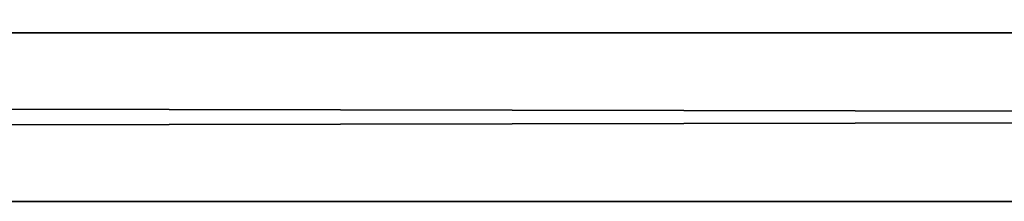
# Model space of a CAD drawing. Extents: x -250 to 250, y -426 to 356.
# Tile 16 of 256: x -19.5 to -14.625, y -253 to -252.098. Entities that reach past the tile are written whole.
import ezdxf

# ---------------------------------------------------------------- set-up
doc = ezdxf.new("R2010")
doc.units = 0
doc.header["$LTSCALE"] = 41.718519
doc.layers.add('8', color=7, linetype='CONTINUOUS')

msp = doc.modelspace()

# ---------------------------------------------------------------- linework, layer by layer
at = {"layer": '8', "color": 7, "linetype": 'CONTINUOUS'}
for points in [[(210, -252.1627, -4.2095), (-210, -252.1627, -4.2095), (-210, -249.7782, -7.7782), (210, -252.1627, -4.2095)], [(210, -249.7782, -7.7782), (210, -252.1627, -4.2095), (-210, -249.7782, -7.7782), (210, -249.7782, -7.7782)], [(210, -249.7782, 7.7782), (-210, -249.7782, 7.7782), (-210, -252.1627, 4.2095), (210, -249.7782, 7.7782)], [(210, -252.1627, 4.2095), (210, -249.7782, 7.7782), (-210, -252.1627, 4.2095), (210, -252.1627, 4.2095)], [(210, -252.1627, -4.2095), (210, -253), (-210, -252.1627, -4.2095), (210, -252.1627, -4.2095)], [(210, -252.1627, 4.2095), (-210, -252.1627, 4.2095), (-210, -253), (210, -252.1627, 4.2095)], [(210, -253), (-210, -253), (-210, -252.1627, -4.2095), (210, -253)], [(210, -253), (210, -252.1627, 4.2095), (-210, -253), (210, -253)]]:
    msp.add_3dface(points, dxfattribs=at)

doc.saveas('drawing.dxf')
